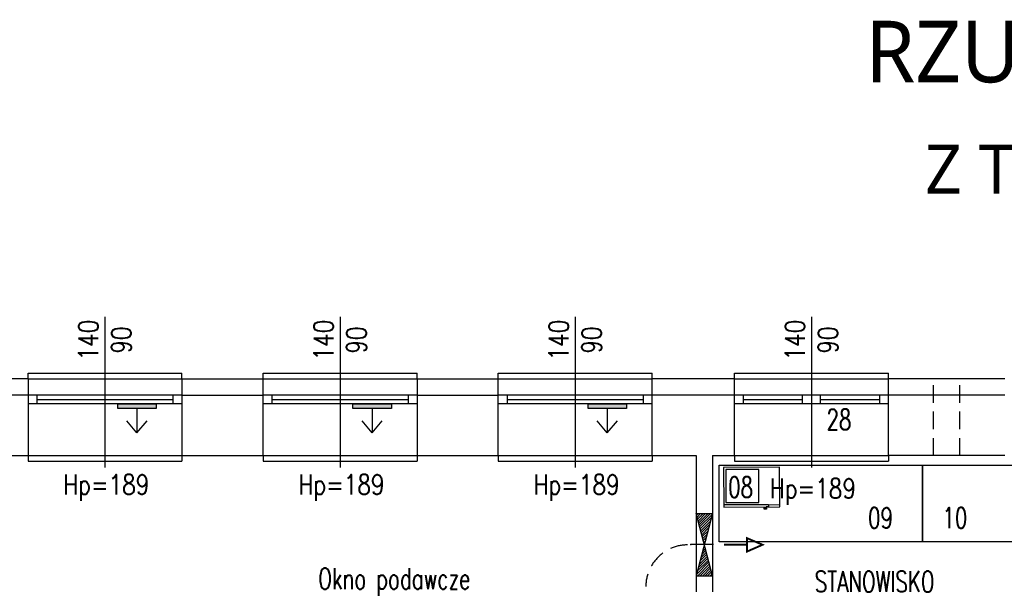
# Model space of a CAD drawing. Header units: millimetres. Extents: x 31969 to 285678, y -69766 to -1123.
# Tile 170 of 176: x 182575 to 183471, y -9725 to -9207. Entities that reach past the tile are written whole.
import ezdxf
from ezdxf.lldxf.tags import DXFTag

# ---------------------------------------------------------------- set-up
doc = ezdxf.new("R2010")
doc.units = ezdxf.units.MM
doc.linetypes.add('KRE_16_8', pattern=[24, 16, -8])
for name, color, linetype in [('a- wentylacja Łukasza 2', 118, 'Continuous'), ('a-biblioteka', 251, 'Continuous'), ('a-izolacja 1', 3, 'Continuous'), ('a-opis 1', 3, 'Continuous'), ('a-opis 2', 1, 'Continuous'), ('a-opis stolarki 1', 3, 'Continuous'), ('a-opis technologii 2', 12, 'Continuous'), ('a-stolarka okienna', 3, 'Continuous'), ('a-szkło', 4, 'Continuous'), ('a-wentylacja', 3, 'Continuous'), ('a-wyposażenie', 84, 'Continuous'), ('a-ściany istniejące murowane', 6, 'Continuous')]:
    doc.layers.add(name, color=color, linetype=linetype)
doc.styles.add('PRZEKRÓJ2', font='l_10646.ttf')
doc.styles.add('RS01507', font='romans.shx', dxfattribs={"width": 0.7, "height": 0.15})
doc.styles.add('WYMIAR', font='romans.shx', dxfattribs={"width": 0.8})
tags = doc.linetypes.add('DASHED', pattern=[0.75, 0.5, -0.25]).pattern_tags.tags
tags[6:7] = [DXFTag(74, 4), DXFTag(75, 0), DXFTag(340, '0'), DXFTag(46, 1.0), DXFTag(50, 0.0), DXFTag(44, 0.0), DXFTag(45, 0.0)]
tags[4:5] = [DXFTag(74, 4), DXFTag(75, 0), DXFTag(340, '0'), DXFTag(46, 1.0), DXFTag(50, 0.0), DXFTag(44, 0.0), DXFTag(45, 0.0)]

msp = doc.modelspace()

# ---------------------------------------------------------------- hatches: boundary and pattern name
at = {"layer": 'a- wentylacja Łukasza 2', "linetype": 'DASHED', "ltscale": 0.009}
h = msp.add_hatch(color=256, dxfattribs=at)
h.dxf.hatch_style = 1
h.paths.add_polyline_path([(182664.49, -9561.3), (182664.49, -9557.1), (182699.49, -9557.1), (182699.49, -9561.3)])
h = msp.add_hatch(color=256, dxfattribs=at)
h.dxf.hatch_style = 1
h.paths.add_polyline_path([(182878.49, -9561.3), (182878.49, -9557.1), (182913.49, -9557.1), (182913.49, -9561.3)])
h = msp.add_hatch(color=256, dxfattribs=at)
h.dxf.hatch_style = 1
h.paths.add_polyline_path([(183092.49, -9561.3), (183092.49, -9557.1), (183127.49, -9557.1), (183127.49, -9561.3)])
at = {"layer": 'a- wentylacja Łukasza 2'}
h = msp.add_hatch(dxfattribs=at)
h.set_pattern_fill('LINE', color=256, scale=0.5, angle=45)
h.set_pattern_definition([(45, (40748.734, 0), (-1.122532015, 1.122532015), [])])
h.paths.add_polyline_path([(183190.81, -9713.41), (183205.81, -9713.41), (183198.31, -9685.16)])
h.paths.add_polyline_path([(183190.81, -9656.91), (183198.31, -9685.16), (183205.81, -9656.91)])
at = {"layer": 'a-wyposażenie'}
msp.add_hatch(color=256, dxfattribs=at).paths.add_polyline_path([(183254.7, -9650.78), (183252.7, -9650.79), (183252.71, -9652.79), (183254.71, -9652.78)])

# ---------------------------------------------------------------- linework, layer by layer
at = {"layer": 'a- wentylacja Łukasza 2', "linetype": 'DASHED', "ltscale": 0.009}
for p, q in [((182681.99, -9561.3), (182681.99, -9583.31)), ((182895.99, -9561.3), (182895.99, -9583.31)), ((183109.99, -9561.3), (183109.99, -9583.31)), ((182681.99, -9583.31), (182672.87, -9572.39)), ((182681.99, -9583.31), (182691.12, -9572.39)), ((182895.99, -9583.31), (182886.87, -9572.39)), ((182895.99, -9583.31), (182905.12, -9572.39)), ((183109.99, -9583.31), (183100.87, -9572.39)), ((183109.99, -9583.31), (183119.12, -9572.39))]:
    msp.add_line(p, q, dxfattribs=at)
at = {"layer": 'a- wentylacja Łukasza 2'}
for p, q in [((183190.81, -9656.91), (183205.81, -9656.91)), ((183205.81, -9656.91), (183190.81, -9713.41)), ((183205.81, -9713.41), (183190.81, -9656.91)), ((183206.65, -9685.16), (183186.05, -9685.16)), ((183190.81, -9713.41), (183205.81, -9713.41))]:
    msp.add_line(p, q, dxfattribs=at)
at = {"layer": 'a- wentylacja Łukasza 2', "linetype": 'DASHED', "ltscale": 0.009}
for points in [[(182699.49, -9557.1), (182699.49, -9561.3), (182664.49, -9561.3), (182664.49, -9557.1)], [(182913.49, -9557.1), (182913.49, -9561.3), (182878.49, -9561.3), (182878.49, -9557.1)], [(183127.49, -9557.1), (183127.49, -9561.3), (183092.49, -9561.3), (183092.49, -9557.1)]]:
    msp.add_lwpolyline(points, close=True, dxfattribs=at)
at = {"layer": 'a- wentylacja Łukasza 2', "ltscale": 0.5, "const_width": 1.74}
msp.add_lwpolyline([(183216.23, -9685.26), (183237.17, -9685.26), (183237.17, -9691.42), (183251.26, -9685.26), (183237.17, -9679.28), (183237.17, -9685.26)], dxfattribs=at)
at = {"layer": 'a- wentylacja Łukasza 2', "linetype": 'KRE_16_8'}
msp.add_arc((183183.05, -9723.41), 38, 90, 180, dxfattribs=at)
at = {"layer": 'a- wentylacja Łukasza 2'}
msp.add_point((183186.05, -9685.16), dxfattribs=at)
at = {"layer": 'a-biblioteka'}
for p, q in [((183256.7, -9650.78), (183254.7, -9650.78)), ((183254.7, -9650.78), (183254.71, -9652.78))]:
    msp.add_line(p, q, dxfattribs=at)
at = {"layer": 'a-izolacja 1'}
for p, q in [((182582.81, -9549.1), (182474.81, -9549.1)), ((182722.81, -9549.1), (182796.81, -9549.1)), ((182936.81, -9549.1), (183010.81, -9549.1)), ((183225.81, -9549.1), (183150.81, -9549.1)), ((183471.81, -9549.1), (183365.81, -9549.1))]:
    msp.add_line(p, q, dxfattribs=at)
at = {"layer": 'a-opis stolarki 1'}
for p, q in [((182652.81, -9477.88), (182652.81, -9615.01)), ((182866.81, -9477.88), (182866.81, -9615.01)), ((183080.81, -9477.88), (183080.81, -9615.01)), ((183295.81, -9477.88), (183295.81, -9615.01))]:
    msp.add_line(p, q, dxfattribs=at)
at = {"layer": 'a-stolarka okienna', "ltscale": 40}
for p, q in [((182582.81, -9534.1), (182582.81, -9529.1)), ((182582.81, -9529.1), (182722.81, -9529.1)), ((182722.81, -9534.1), (182722.81, -9529.1)), ((182796.81, -9534.1), (182796.81, -9529.1)), ((182796.81, -9529.1), (182936.81, -9529.1)), ((182936.81, -9534.1), (182936.81, -9529.1)), ((183010.81, -9534.1), (183010.81, -9529.1)), ((183010.81, -9529.1), (183150.81, -9529.1)), ((183150.81, -9534.1), (183150.81, -9529.1)), ((183225.81, -9534.1), (183225.81, -9529.1)), ((183225.81, -9529.1), (183365.81, -9529.1)), ((183365.81, -9534.1), (183365.81, -9529.1)), ((182582.81, -9604.1), (182582.81, -9609.1)), ((182722.81, -9604.1), (182722.81, -9609.1)), ((182796.81, -9604.1), (182796.81, -9609.1)), ((182936.81, -9604.1), (182936.81, -9609.1)), ((183010.81, -9604.1), (183010.81, -9609.1)), ((183150.81, -9604.1), (183150.81, -9609.1)), ((183225.81, -9604.1), (183225.81, -9609.1)), ((183365.81, -9604.1), (183365.81, -9609.1)), ((182582.81, -9609.1), (182722.81, -9609.1)), ((182796.81, -9609.1), (182936.81, -9609.1)), ((183010.81, -9609.1), (183150.81, -9609.1)), ((183225.81, -9609.1), (183365.81, -9609.1))]:
    msp.add_line(p, q, dxfattribs=at)
at = {"layer": 'a-stolarka okienna', "linetype": 'DASHED', "lineweight": 25, "ltscale": 20}
for p, q in [((182582.81, -9534.1), (182722.81, -9534.1)), ((182796.81, -9534.1), (182936.81, -9534.1)), ((183010.81, -9534.1), (183150.81, -9534.1)), ((183225.81, -9534.1), (183365.81, -9534.1)), ((182582.81, -9604.1), (182722.81, -9604.1)), ((182796.81, -9604.1), (182936.81, -9604.1)), ((183010.81, -9604.1), (183150.81, -9604.1)), ((183225.81, -9604.1), (183365.81, -9604.1))]:
    msp.add_line(p, q, dxfattribs=at)
at = {"layer": 'a-stolarka okienna'}
for p, q in [((182722.81, -9549.1), (182582.81, -9549.1)), ((182591.03, -9557.1), (182591.03, -9549.1)), ((182715.03, -9557.1), (182715.03, -9549.1)), ((182936.81, -9549.1), (182796.81, -9549.1)), ((182805.03, -9557.1), (182805.03, -9549.1)), ((182929.03, -9557.1), (182929.03, -9549.1)), ((183150.81, -9549.1), (183010.81, -9549.1)), ((183019.03, -9557.1), (183019.03, -9549.1)), ((183143.03, -9557.1), (183143.03, -9549.1)), ((183365.81, -9549.1), (183225.81, -9549.1)), ((183234.03, -9557.1), (183234.03, -9549.1)), ((183287.58, -9557.1), (183287.58, -9549.1)), ((183304.03, -9557.1), (183304.03, -9549.1)), ((183358.03, -9557.1), (183358.03, -9549.1)), ((182722.81, -9557.1), (182583.03, -9557.1)), ((182936.81, -9557.1), (182797.03, -9557.1)), ((183150.81, -9557.1), (183011.03, -9557.1)), ((183365.81, -9557.1), (183226.03, -9557.1))]:
    msp.add_line(p, q, dxfattribs=at)
at = {"layer": 'a-szkło', "ltscale": 2}
for p, q in [((182591.03, -9553.1), (182715.03, -9553.1)), ((182805.03, -9553.1), (182929.03, -9553.1)), ((183019.03, -9553.1), (183143.03, -9553.1)), ((183234.03, -9553.1), (183287.58, -9553.1)), ((183304.03, -9553.1), (183358.03, -9553.1))]:
    msp.add_line(p, q, dxfattribs=at)
at = {"layer": 'a-wentylacja', "linetype": 'KRE_16_8'}
for p, q in [((183406.81, -9604.1), (183406.81, -9534.1)), ((183430.81, -9604.1), (183430.81, -9534.1))]:
    msp.add_line(p, q, dxfattribs=at)
at = {"layer": 'a-wyposażenie'}
for p, q in [((183266.79, -9614.75), (183215.79, -9614.9)), ((183215.79, -9614.9), (183215.9, -9650.9)), ((183247.79, -9616.81), (183217.79, -9616.9)), ((183217.79, -9616.9), (183217.89, -9646.9)), ((183247.89, -9646.81), (183247.79, -9616.81)), ((183266.9, -9650.75), (183266.79, -9614.75)), ((183256.69, -9648.78), (183215.89, -9648.9)), ((183217.89, -9646.9), (183247.89, -9646.81)), ((183256.69, -9648.78), (183266.89, -9648.75)), ((183256.69, -9648.78), (183256.7, -9650.78)), ((183215.9, -9650.9), (183266.9, -9650.75)), ((183252.71, -9652.79), (183252.7, -9650.79)), ((183254.71, -9652.78), (183252.71, -9652.79))]:
    msp.add_line(p, q, dxfattribs=at)
for points in [[(183396.8, -9612.66), (183396.8, -9682.66), (183211.8, -9682.66), (183211.8, -9612.66)], [(183556.8, -9612.66), (183556.8, -9682.66), (183396.8, -9682.66), (183396.8, -9612.66)]]:
    msp.add_lwpolyline(points, close=True, dxfattribs=at)
at = {"layer": 'a-ściany istniejące murowane'}
for p, q in [((182582.81, -9534.1), (182474.81, -9534.1)), ((182582.81, -9534.1), (182582.81, -9604.1)), ((182722.81, -9534.1), (182722.81, -9604.1)), ((182722.81, -9534.1), (182796.81, -9534.1)), ((182796.81, -9604.1), (182796.81, -9534.1)), ((182936.81, -9534.1), (182936.81, -9604.1)), ((182936.81, -9534.1), (183010.81, -9534.1)), ((183010.81, -9604.1), (183010.81, -9534.1)), ((183150.81, -9604.1), (183150.81, -9534.1)), ((183225.81, -9534.1), (183150.81, -9534.1)), ((183225.81, -9604.1), (183225.81, -9534.1)), ((183365.81, -9604.1), (183365.81, -9534.1)), ((183471.81, -9534.1), (183365.81, -9534.1)), ((182474.81, -9604.1), (182582.81, -9604.1)), ((182722.81, -9604.1), (182796.81, -9604.1)), ((182936.81, -9604.1), (183010.81, -9604.1)), ((183150.81, -9604.1), (183190.81, -9604.1)), ((183190.81, -9604.1), (183190.81, -9728.1)), ((183205.81, -9604.1), (183205.81, -9728.1)), ((183205.81, -9604.1), (183225.81, -9604.1)), ((183471.81, -9604.1), (183365.81, -9604.1))]:
    msp.add_line(p, q, dxfattribs=at)

# ---------------------------------------------------------------- texts
at = {"layer": 'a-opis 1', "ltscale": 40, "insert": (183102.23, -9824.7), "char_height": 18.9125, "width": 372.2719, "attachment_point": 9, "style": 'RS01507'}
msp.add_mtext('\\pxqc;Okno podawcze\\Pw obudowie aluminiowej\\Pwyposażone w roletę aluminiową sterowana ręcznie. ', dxfattribs=at)
at = {"layer": 'a-opis 2', "ltscale": 2, "style": 'PRZEKRÓJ2'}
for s, height, p in [('RZUT PODPIWNICZENIA', 56.0756, (183344.78, -9264.35)), ('Z TECHNOLOGIĄ KUCHNI', 44.8605, (183399.22, -9365.76))]:
    msp.add_text(s, height=height, dxfattribs=at).set_placement(p)
at = {"layer": 'a-opis stolarki 1', "char_height": 18, "width": 35.8438, "attachment_point": 7, "rotation": 90, "style": 'WYMIAR'}
for insert in [(182676.79, -9516.88), (182890.79, -9516.88), (183104.79, -9516.88), (183319.79, -9516.88)]:
    msp.add_mtext('\\pxqc;\\P140\\P90', dxfattribs=dict(at, insert=insert))
at = {"layer": 'a-opis stolarki 1', "char_height": 18, "width": 35.8438, "attachment_point": 9, "style": 'WYMIAR'}
for insert in [(182671.91, -9645.41), (182885.91, -9645.41), (183099.91, -9645.41), (183314.91, -9648.98)]:
    msp.add_mtext('\\pxqc;Hp=189', dxfattribs=dict(at, insert=insert))
at = {"layer": 'a-opis technologii 2', "ltscale": 40, "style": 'RS01507', "width": 0.7}
for s, p in [('28', (183309.53, -9580.65)), ('08', (183219.98, -9642.13)), ('09', (183347.29, -9670.28)), ('10', (183415, -9670.28))]:
    msp.add_text(s, height=18.813, dxfattribs=at).set_placement(p)
at = {"layer": 'a-opis technologii 2', "color": 144, "ltscale": 40, "insert": (183295.94, -9709.45), "char_height": 18.813, "width": 114.66, "attachment_point": 1, "style": 'RS01507'}
msp.add_mtext('\\pxqc;STANOWISKO WYDAWANIA \\PPOSIŁKÓW', dxfattribs=at)

doc.saveas('drawing.dxf')
